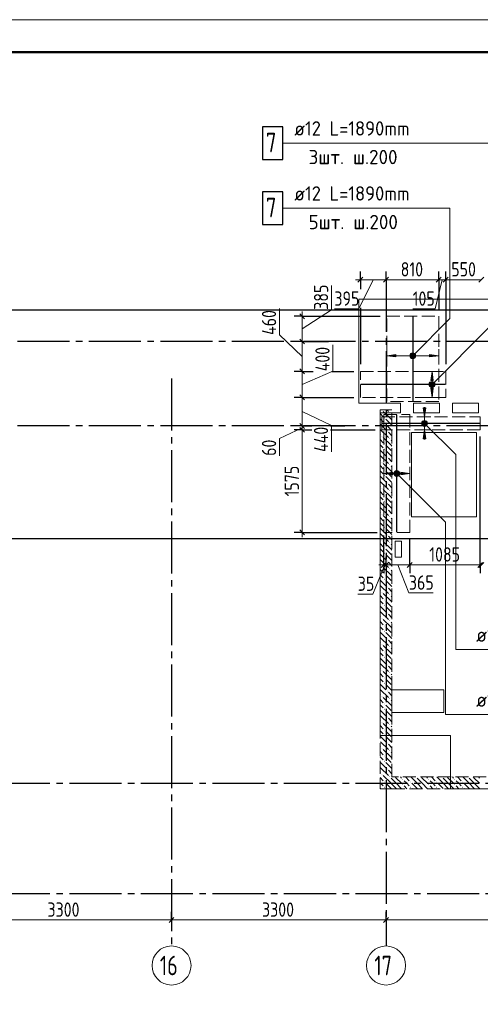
# Model space of a CAD drawing. Header units: millimetres. Extents: x 0 to 43617, y 0 to 29700.
# Tile 10 of 16: x 21594 to 28680, y 14553 to 29700. Entities that reach past the tile are written whole.
import ezdxf

# ---------------------------------------------------------------- set-up
doc = ezdxf.new("R2010")
doc.units = ezdxf.units.MM
doc.linetypes.add('______2', pattern=[270, 200, -70])
doc.linetypes.add('______5', pattern=[1100, 800, -100, 100, -100])
for name, color, linetype, lineweight in [('Standard', 7, 'Continuous', 25), ('ДОП Верх по Х', 7, 'Continuous', 25), ('ЖБ Перекрытие верхний уровень', 7, 'Continuous', 35), ('ЖБ Стена верхний уровень', 7, 'Continuous', 35), ('Оси', 40, '______5', 18), ('Позиционная метка номер позиции', 7, 'Continuous', 13), ('Примечания', 7, 'Continuous', 25)]:
    doc.layers.add(name, color=color, linetype=linetype, lineweight=lineweight)
doc.styles.add('GOST 2.304-81', font='txt')
doc.styles.add('ISOCPEUR', font='txt')

msp = doc.modelspace()

# ---------------------------------------------------------------- hatches: boundary and pattern name
at = {"layer": 'ДОП Верх по Х', "linetype": 'Continuous', "lineweight": 13, "transparency": 33554687}
for points in [[(27380, 24511), (27240, 24531), (27380, 24551)], [(27957, 24030), (27937, 23890), (27917, 24030)], [(27841, 23730), (27821, 23590), (27801, 23730)], [(27335, 22699), (27195, 22719), (27335, 22739)]]:
    msp.add_hatch(color=7, dxfattribs=at).paths.add_polyline_path(points, flags=16)
for points in [[(27608, 24512), (27608, 24550), (27602, 24531)], [(27608, 24550), (27621, 24499), (27621, 24563)], [(27608, 24550), (27608, 24512), (27621, 24499)], [(27621, 24563), (27640, 24493), (27640, 24568)], [(27621, 24563), (27621, 24499), (27640, 24493)], [(27640, 24568), (27640, 24493), (27659, 24499)], [(27640, 24568), (27659, 24499), (27659, 24563)], [(27659, 24563), (27659, 24499), (27672, 24512)], [(27659, 24563), (27672, 24512), (27672, 24550)], [(27672, 24550), (27672, 24512), (27677, 24531)], [(27900, 24511), (28040, 24531), (27900, 24551)], [(27957, 24150), (27937, 24290), (27917, 24150)], [(27900, 24090), (27975, 24090), (27969, 24109)], [(27900, 24090), (27969, 24109), (27905, 24109)], [(27905, 24071), (27975, 24090), (27900, 24090)], [(27905, 24109), (27969, 24109), (27956, 24122)], [(27905, 24109), (27956, 24122), (27918, 24122)], [(27905, 24071), (27969, 24071), (27975, 24090)], [(27918, 24122), (27956, 24122), (27937, 24128)], [(27918, 24058), (27969, 24071), (27905, 24071)], [(27918, 24058), (27956, 24058), (27969, 24071)], [(27956, 24058), (27918, 24058), (27937, 24053)], [(27784, 23490), (27858, 23490), (27853, 23509)], [(27784, 23490), (27853, 23509), (27789, 23509)], [(27789, 23471), (27858, 23490), (27784, 23490)], [(27789, 23509), (27853, 23509), (27840, 23522)], [(27789, 23509), (27840, 23522), (27802, 23522)], [(27789, 23471), (27853, 23471), (27858, 23490)], [(27802, 23522), (27840, 23522), (27821, 23528)], [(27802, 23458), (27853, 23471), (27789, 23471)], [(27841, 23250), (27821, 23390), (27801, 23250)], [(27802, 23458), (27840, 23458), (27853, 23471)], [(27840, 23458), (27802, 23458), (27821, 23453)], [(27363, 22700), (27363, 22738), (27357, 22719)], [(27363, 22738), (27376, 22687), (27376, 22751)], [(27363, 22738), (27363, 22700), (27376, 22687)], [(27376, 22751), (27395, 22682), (27395, 22757)], [(27376, 22751), (27376, 22687), (27395, 22682)], [(27395, 22757), (27395, 22682), (27414, 22687)], [(27395, 22757), (27414, 22687), (27414, 22751)], [(27414, 22751), (27414, 22687), (27427, 22700)], [(27414, 22751), (27427, 22700), (27427, 22738)], [(27427, 22738), (27427, 22700), (27433, 22719)], [(27455, 22699), (27595, 22719), (27455, 22739)]]:
    msp.add_hatch(color=7, dxfattribs=at).paths.add_polyline_path(points)
at = {"layer": 'ЖБ Стена верхний уровень', "linetype": 'Continuous', "lineweight": 18, "transparency": 33554687}
for points in [[(27160, 23693), (27167, 23700), (27173, 23693), (27167, 23687)], [(27280, 23653), (27287, 23660), (27293, 23653), (27287, 23647)], [(27200, 23573), (27207, 23580), (27213, 23573), (27207, 23567)], [(27200, 23493), (27207, 23500), (27213, 23493), (27207, 23487)], [(27240, 23373), (27247, 23380), (27253, 23373), (27247, 23367)], [(27160, 23293), (27167, 23300), (27173, 23293), (27167, 23287)], [(27200, 23173), (27207, 23180), (27213, 23173), (27207, 23167)], [(27280, 23253), (27287, 23260), (27293, 23253), (27287, 23247)], [(27200, 23093), (27207, 23100), (27213, 23093), (27207, 23087)], [(27160, 22893), (27167, 22900), (27173, 22893), (27167, 22887)], [(27240, 22973), (27247, 22980), (27253, 22973), (27247, 22967)], [(27200, 22773), (27207, 22780), (27213, 22773), (27207, 22767)], [(27280, 22853), (27287, 22860), (27293, 22853), (27287, 22847)], [(27200, 22693), (27207, 22700), (27213, 22693), (27207, 22687)], [(27240, 22573), (27247, 22580), (27253, 22573), (27247, 22567)], [(27160, 22493), (27167, 22500), (27173, 22493), (27167, 22487)], [(27280, 22453), (27287, 22460), (27293, 22453), (27287, 22447)], [(27200, 22373), (27207, 22380), (27213, 22373), (27207, 22367)], [(27200, 22293), (27207, 22300), (27213, 22293), (27207, 22287)], [(27240, 22173), (27247, 22180), (27253, 22173), (27247, 22167)], [(27160, 22093), (27167, 22100), (27173, 22093), (27167, 22087)], [(27200, 21973), (27207, 21980), (27213, 21973), (27207, 21967)], [(27280, 22053), (27287, 22060), (27293, 22053), (27287, 22047)], [(27200, 21893), (27207, 21900), (27213, 21893), (27207, 21887)], [(27160, 21693), (27167, 21700), (27173, 21693), (27167, 21687)], [(27240, 21773), (27247, 21780), (27253, 21773), (27247, 21767)], [(27200, 21573), (27207, 21580), (27213, 21573), (27207, 21567)], [(27280, 21653), (27287, 21660), (27293, 21653), (27287, 21647)], [(27200, 21493), (27207, 21500), (27213, 21493), (27207, 21487)], [(27240, 21373), (27247, 21380), (27253, 21373), (27247, 21367)], [(27160, 21293), (27167, 21300), (27173, 21293), (27167, 21287)], [(27280, 21253), (27287, 21260), (27293, 21253), (27287, 21247)], [(27200, 21173), (27207, 21180), (27213, 21173), (27207, 21167)], [(27200, 21093), (27207, 21100), (27213, 21093), (27207, 21087)], [(27240, 20973), (27247, 20980), (27253, 20973), (27247, 20967)], [(27160, 20893), (27167, 20900), (27173, 20893), (27167, 20887)], [(27200, 20773), (27207, 20780), (27213, 20773), (27207, 20767)], [(27280, 20853), (27287, 20860), (27293, 20853), (27287, 20847)], [(27200, 20693), (27207, 20700), (27213, 20693), (27207, 20687)], [(27160, 20493), (27167, 20500), (27173, 20493), (27167, 20487)], [(27240, 20573), (27247, 20580), (27253, 20573), (27247, 20567)], [(27280, 20453), (27287, 20460), (27293, 20453), (27287, 20447)], [(27200, 20373), (27207, 20380), (27213, 20373), (27207, 20367)], [(27200, 20293), (27207, 20300), (27213, 20293), (27207, 20287)], [(27240, 20173), (27247, 20180), (27253, 20173), (27247, 20167)], [(27160, 20093), (27167, 20100), (27173, 20093), (27167, 20087)], [(27280, 20053), (27287, 20060), (27293, 20053), (27287, 20047)], [(27200, 19973), (27207, 19980), (27213, 19973), (27207, 19967)], [(27200, 19893), (27207, 19900), (27213, 19893), (27207, 19887)], [(27160, 19693), (27167, 19700), (27173, 19693), (27167, 19687)], [(27240, 19773), (27247, 19780), (27253, 19773), (27247, 19767)], [(27200, 19573), (27207, 19580), (27213, 19573), (27207, 19567)], [(27280, 19653), (27287, 19660), (27293, 19653), (27287, 19647)], [(27200, 19493), (27207, 19500), (27213, 19493), (27207, 19487)], [(27160, 19293), (27167, 19300), (27173, 19293), (27167, 19287)], [(27240, 19373), (27247, 19380), (27253, 19373), (27247, 19367)], [(27280, 19253), (27287, 19260), (27293, 19253), (27287, 19247)], [(27200, 19173), (27207, 19180), (27213, 19173), (27207, 19167)], [(27200, 19093), (27207, 19100), (27213, 19093), (27207, 19087)], [(27240, 18973), (27247, 18980), (27253, 18973), (27247, 18967)], [(27160, 18893), (27167, 18900), (27173, 18893), (27167, 18887)], [(27280, 18853), (27287, 18860), (27293, 18853), (27287, 18847)], [(27200, 18773), (27207, 18780), (27213, 18773), (27207, 18767)], [(27200, 18693), (27207, 18700), (27213, 18693), (27207, 18687)], [(27160, 18493), (27167, 18500), (27173, 18493), (27167, 18487)], [(27240, 18573), (27247, 18580), (27253, 18573), (27247, 18567)], [(27200, 18373), (27207, 18380), (27213, 18373), (27207, 18367)], [(27280, 18453), (27287, 18460), (27293, 18453), (27287, 18447)], [(27200, 18293), (27207, 18300), (27213, 18293), (27207, 18287)], [(27240, 18173), (27247, 18180), (27253, 18173), (27247, 18167)], [(27160, 18093), (27167, 18100), (27173, 18093), (27167, 18087)], [(27280, 18053), (27287, 18060), (27293, 18053), (27287, 18047)], [(27690, 18050), (27687, 18047), (27684, 18050)], [(28090, 18050), (28087, 18047), (28084, 18050)], [(28490, 18050), (28487, 18047), (28484, 18050)], [(27200, 17973), (27207, 17980), (27213, 17973), (27207, 17967)], [(27200, 17893), (27207, 17900), (27213, 17893), (27207, 17887)], [(27480, 18013), (27487, 18020), (27493, 18013), (27487, 18007)], [(27480, 17933), (27487, 17940), (27493, 17933), (27487, 17927)], [(27600, 17973), (27607, 17980), (27613, 17973), (27607, 17967)], [(27600, 17893), (27607, 17900), (27613, 17893), (27607, 17887)], [(27880, 18013), (27887, 18020), (27893, 18013), (27887, 18007)], [(27880, 17933), (27887, 17940), (27893, 17933), (27887, 17927)], [(28000, 17973), (28007, 17980), (28013, 17973), (28007, 17967)], [(28000, 17893), (28007, 17900), (28013, 17893), (28007, 17887)], [(28280, 18013), (28287, 18020), (28293, 18013), (28287, 18007)], [(28280, 17933), (28287, 17940), (28293, 17933), (28287, 17927)], [(28400, 17973), (28407, 17980), (28413, 17973), (28407, 17967)], [(28400, 17893), (28407, 17900), (28413, 17893), (28407, 17887)]]:
    msp.add_hatch(color=7, dxfattribs=at).paths.add_polyline_path(points, flags=16)
at = {"layer": 'Позиционная метка номер позиции', "linetype": 'Continuous', "lineweight": 13, "transparency": 33554687}
for points in [[(27597, 24542), (27672, 24499), (27608, 24563)], [(27597, 24520), (27651, 24488), (27597, 24542)], [(27597, 24542), (27651, 24488), (27672, 24499)], [(27608, 24563), (27683, 24520), (27629, 24574)], [(27608, 24563), (27672, 24499), (27683, 24520)], [(27629, 24574), (27683, 24520), (27683, 24542)], [(27629, 24574), (27683, 24542), (27651, 24574)], [(27651, 24574), (27683, 24542), (27672, 24563)], [(27629, 24488), (27597, 24520), (27608, 24499)], [(27597, 24520), (27629, 24488), (27651, 24488)], [(27894, 24101), (27969, 24058), (27905, 24122)], [(27894, 24079), (27949, 24047), (27894, 24101)], [(27894, 24101), (27949, 24047), (27969, 24058)], [(27905, 24122), (27980, 24079), (27926, 24133)], [(27905, 24122), (27969, 24058), (27980, 24079)], [(27926, 24133), (27980, 24079), (27980, 24101)], [(27926, 24133), (27980, 24101), (27949, 24133)], [(27949, 24133), (27980, 24101), (27969, 24122)], [(27926, 24047), (27894, 24079), (27905, 24058)], [(27894, 24079), (27926, 24047), (27949, 24047)], [(27778, 23501), (27810, 23533), (27789, 23522)], [(27810, 23533), (27778, 23501), (27778, 23479)], [(27810, 23533), (27778, 23479), (27832, 23533)], [(27832, 23533), (27778, 23479), (27789, 23458)], [(27832, 23533), (27789, 23458), (27853, 23522)], [(27853, 23522), (27789, 23458), (27810, 23447)], [(27853, 23522), (27810, 23447), (27864, 23501)], [(27864, 23501), (27810, 23447), (27832, 23447)], [(27864, 23501), (27832, 23447), (27864, 23479)], [(27864, 23479), (27832, 23447), (27853, 23458)], [(27352, 22730), (27384, 22762), (27363, 22751)], [(27384, 22762), (27352, 22730), (27352, 22708)], [(27384, 22762), (27352, 22708), (27406, 22762)], [(27406, 22762), (27352, 22708), (27363, 22687)], [(27406, 22762), (27363, 22687), (27427, 22751)], [(27427, 22751), (27363, 22687), (27384, 22676)], [(27427, 22751), (27384, 22676), (27438, 22730)], [(27438, 22730), (27384, 22676), (27406, 22676)], [(27438, 22730), (27406, 22676), (27438, 22708)], [(27438, 22708), (27406, 22676), (27427, 22687)]]:
    msp.add_hatch(color=7, dxfattribs=at).paths.add_polyline_path(points)

# ---------------------------------------------------------------- linework, layer by layer
at = {"layer": 'Standard', "color": 251, "linetype": 'Continuous', "lineweight": -3, "true_color": 0x656565, "transparency": 33554687}
for p, q in [((26835, 25700), (26835, 25825)), ((27230, 25700), (27230, 25825)), ((28040, 25700), (28040, 25825)), ((28147, 25700), (28147, 25825)), ((26835, 25700), (26835, 25575)), ((26835, 25700), (26835, 25552)), ((27230, 25700), (27230, 25575)), ((27230, 25700), (27230, 25700)), ((28040, 25700), (28040, 25575)), ((28147, 25700), (28147, 25575)), ((26835, 25267), (26835, 24400)), ((25940, 25137), (25815, 25137)), ((25940, 25137), (26065, 25137)), ((25940, 24750), (25815, 24750)), ((25940, 24750), (26065, 24750)), ((25940, 24290), (25815, 24290)), ((25940, 24290), (26065, 24290)), ((26395, 24290), (26735, 24290)), ((25940, 23890), (25815, 23890)), ((25940, 23890), (26065, 23890)), ((25940, 23450), (25815, 23450)), ((25940, 23390), (25815, 23390)), ((25940, 23450), (26065, 23450)), ((25940, 23450), (26088, 23450)), ((25940, 23390), (26065, 23390)), ((25940, 23390), (26088, 23390)), ((26373, 23450), (26596, 23450)), ((26373, 23390), (27065, 23390)), ((25940, 21813), (25815, 21813)), ((25940, 21813), (26065, 21813)), ((25940, 21813), (27095, 21813)), ((27195, 21313), (27195, 21763)), ((27595, 21313), (27595, 21713)), ((27195, 21313), (27195, 21438)), ((27230, 21313), (27230, 21438)), ((27595, 21313), (27595, 21438)), ((28679, 21313), (28679, 21438)), ((27195, 21313), (27195, 21188)), ((27230, 21313), (27230, 21188)), ((27230, 21313), (27230, 21313)), ((27595, 21313), (27595, 21188)), ((28679, 21313), (28679, 21188)), ((23930, 15850), (23930, 15975)), ((27230, 15850), (27230, 15975)), ((23930, 15850), (23930, 15725)), ((23930, 15850), (23930, 15850)), ((27230, 15850), (27230, 15725)), ((27230, 15850), (27230, 15850))]:
    msp.add_line(p, q, dxfattribs=at)
at = {"layer": 'Standard', "color": 7, "linetype": 'Continuous', "lineweight": 13, "transparency": 33554687}
for p, q in [((26390, 25237), (26390, 25612)), ((26835, 25700), (26760, 25700)), ((27033, 25700), (26810, 25250)), ((27230, 25700), (26835, 25700)), ((28040, 25700), (27230, 25700)), ((28093, 25700), (27984, 25250)), ((28147, 25700), (28040, 25700)), ((28695, 25700), (28147, 25700)), ((25590, 24850), (25590, 25257)), ((25940, 24943), (26390, 25237)), ((25940, 25137), (25940, 25212)), ((26810, 25250), (26435, 25250)), ((27984, 25250), (27640, 25250)), ((25940, 24520), (25590, 24850)), ((25940, 24750), (25940, 24290)), ((26412, 24291), (26412, 24697)), ((25940, 24090), (26412, 24291)), ((25940, 23890), (25940, 23450)), ((25940, 23670), (26390, 23457)), ((25940, 23420), (25590, 23256)), ((25940, 23450), (25940, 23390)), ((26390, 23457), (26390, 23050)), ((25590, 23256), (25590, 22990)), ((25940, 21813), (25940, 21738)), ((27212, 21313), (27029, 20863)), ((27195, 21313), (27120, 21313)), ((27230, 21313), (27195, 21313)), ((27595, 21313), (27230, 21313)), ((27412, 21313), (27581, 20881)), ((28679, 21313), (27595, 21313)), ((28695, 21313), (28679, 21313)), ((27029, 20863), (26795, 20863)), ((27581, 20881), (27956, 20881)), ((20630, 15850), (23930, 15850)), ((23930, 15850), (27230, 15850)), ((27230, 15850), (31150, 15850))]:
    msp.add_line(p, q, dxfattribs=at)
at = {"layer": 'Standard', "color": 7, "linetype": 'Continuous', "lineweight": 25, "transparency": 33554687}
for p, q in [((26872, 25738), (26797, 25663)), ((27267, 25738), (27192, 25663)), ((28077, 25738), (28002, 25663)), ((28184, 25738), (28109, 25663)), ((28732, 25738), (28657, 25663)), ((25902, 25174), (25977, 25099)), ((25902, 24787), (25977, 24712)), ((25902, 24328), (25977, 24253)), ((25902, 23928), (25977, 23853)), ((25902, 23487), (25977, 23412)), ((25902, 23428), (25977, 23353)), ((25902, 21850), (25977, 21775)), ((27233, 21350), (27157, 21275)), ((27267, 21350), (27192, 21275)), ((27633, 21350), (27557, 21275)), ((28716, 21350), (28641, 21275)), ((28732, 21350), (28657, 21275)), ((23892, 15812), (23967, 15887)), ((27192, 15812), (27267, 15887))]:
    msp.add_line(p, q, dxfattribs=at)
at = {"layer": 'Standard', "color": 7, "linetype": 'Continuous', "lineweight": 13, "transparency": 33554687}
msp.add_lwpolyline([(0, 0), (42000, 0), (42000, 29700), (0, 29700), (0, 0)], close=True, dxfattribs=at)
at = {"layer": 'Standard', "color": 7, "linetype": 'Continuous', "lineweight": 50, "transparency": 33554687}
msp.add_lwpolyline([(2000, 29200), (41500, 29200), (41500, 500), (2000, 500), (2000, 29200)], close=True, dxfattribs=at)
at = {"layer": 'Standard', "color": 251, "linetype": 'Continuous', "lineweight": -3, "true_color": 0x656565, "transparency": 33554687}
for points in [[(28040, 25700), (28040, 25362), (28040, 25362), (28040, 25297), (28040, 25297), (28040, 25237)], [(28147, 25700), (28147, 25368), (28147, 25368), (28147, 25304), (28147, 25304), (28147, 24400)], [(25940, 25137), (26235, 25137), (26235, 25137), (26349, 25137), (26349, 25137), (26362, 25137), (26362, 25137), (26373, 25137), (26373, 25137), (26375, 25137), (26375, 25137), (27140, 25137)], [(25940, 24750), (26211, 24750), (26211, 24750), (26302, 24750), (26302, 24750), (26345, 24750)], [(25940, 24290), (26048, 24290), (26048, 24290), (26110, 24290)], [(25940, 23890), (26167, 23890), (26167, 23890), (26373, 23890), (26373, 23890), (26735, 23890)], [(28679, 21313), (28679, 21330), (28679, 21330), (28679, 23290)]]:
    msp.add_lwpolyline(points, dxfattribs=at)
at = {"layer": 'Standard', "color": 254, "linetype": 'Continuous', "lineweight": 25, "true_color": 0xc4c4ff, "transparency": 33554687}
msp.add_lwpolyline([(5701, 21719), (35254, 21719), (35254, 25231), (5701, 25231), (5701, 21719)], dxfattribs=at)
at = {"layer": 'Standard', "color": 7, "linetype": 'Continuous', "lineweight": 13, "transparency": 33554687}
for points in [[(25940, 25137), (25940, 24928), (25940, 24928), (25940, 24750)], [(25940, 24290), (25940, 23973), (25940, 23973), (25940, 23890)], [(25940, 23390), (25940, 22506), (25940, 22506), (25940, 21813)]]:
    msp.add_lwpolyline(points, dxfattribs=at)
at = {"layer": 'ДОП Верх по Х', "color": 7, "linetype": 'Continuous', "lineweight": 13, "transparency": 33554687}
for p, q in [((25842, 27800), (27840, 27800)), ((25842, 26800), (27840, 26800)), ((28595, 20013), (30615, 20013)), ((28595, 19013), (30659, 19013))]:
    msp.add_line(p, q, dxfattribs=at)
at = {"layer": 'ДОП Верх по Х', "color": 7, "linetype": 'Continuous', "lineweight": 25, "transparency": 33554687}
for p, q in [((27640, 25131), (27640, 23831)), ((28141, 24090), (26841, 24090)), ((28672, 23490), (27172, 23490)), ((27395, 21819), (27395, 23619))]:
    msp.add_line(p, q, dxfattribs=at)
at = {"layer": 'ДОП Верх по Х', "color": 251, "linetype": 'Continuous', "lineweight": 13, "true_color": 0x494949, "transparency": 33554687}
for p, q in [((27240, 24531), (27240, 24631)), ((27240, 24531), (27380, 24551)), ((27380, 24551), (27380, 24511)), ((27640, 24568), (27640, 24568)), ((28040, 24531), (27900, 24551)), ((27900, 24551), (27900, 24511)), ((28040, 24531), (28040, 24631)), ((27380, 24511), (27240, 24531)), ((27240, 24531), (27240, 24431)), ((27240, 24531), (27240, 24531)), ((27380, 24531), (27610, 24531)), ((27640, 24493), (27640, 24493)), ((27670, 24531), (27900, 24531)), ((27900, 24511), (28040, 24531)), ((28040, 24531), (28040, 24431)), ((28040, 24531), (28040, 24531)), ((27937, 24290), (27837, 24290)), ((27937, 24290), (27917, 24150)), ((27957, 24150), (27937, 24290)), ((27937, 24290), (28037, 24290)), ((27937, 24290), (27937, 24290)), ((27900, 24090), (27900, 24090)), ((27917, 24150), (27957, 24150)), ((27937, 24120), (27937, 24150)), ((27975, 24090), (27975, 24090)), ((27937, 23890), (27917, 24030)), ((27917, 24030), (27957, 24030)), ((27937, 24030), (27937, 24060)), ((27957, 24030), (27937, 23890)), ((27937, 23890), (27837, 23890)), ((27937, 23890), (28037, 23890)), ((27937, 23890), (27937, 23890)), ((27821, 23590), (27801, 23730)), ((27801, 23730), (27841, 23730)), ((27821, 23730), (27821, 23740)), ((27841, 23730), (27821, 23590)), ((27821, 23590), (27721, 23590)), ((27784, 23490), (27784, 23490)), ((27821, 23590), (27921, 23590)), ((27821, 23520), (27821, 23590)), ((27858, 23490), (27858, 23490)), ((27821, 23390), (27721, 23390)), ((27821, 23390), (27801, 23250)), ((27821, 23390), (27821, 23460)), ((27841, 23250), (27821, 23390)), ((27821, 23390), (27921, 23390)), ((27801, 23250), (27841, 23250)), ((27821, 23250), (27821, 23240)), ((27195, 22719), (27195, 22819)), ((27195, 22719), (27335, 22739)), ((27335, 22739), (27335, 22699)), ((27395, 22757), (27395, 22757)), ((27595, 22719), (27455, 22739)), ((27455, 22739), (27455, 22699)), ((27595, 22719), (27595, 22819)), ((27335, 22699), (27195, 22719)), ((27195, 22719), (27195, 22619)), ((27195, 22719), (27195, 22719)), ((27335, 22719), (27365, 22719)), ((27395, 22682), (27395, 22682)), ((27425, 22719), (27455, 22719)), ((27455, 22699), (27595, 22719)), ((27595, 22719), (27595, 22619)), ((27595, 22719), (27595, 22719))]:
    msp.add_line(p, q, dxfattribs=at)
at = {"layer": 'ДОП Верх по Х', "color": 7, "linetype": 'Continuous', "lineweight": 25, "transparency": 33554687}
for points in [[(25330, 27550), (25640, 27550), (25640, 28050), (25330, 28050), (25330, 27550)], [(25330, 26550), (25640, 26550), (25640, 27050), (25330, 27050), (25330, 26550)]]:
    msp.add_lwpolyline(points, dxfattribs=at)
at = {"layer": 'ДОП Верх по Х', "color": 251, "linetype": 'Continuous', "lineweight": 13, "true_color": 0x494949, "transparency": 33554687}
for centre in [(27640, 24531), (27937, 24090), (27821, 23490), (27395, 22719)]:
    msp.add_circle(centre, 37.5, dxfattribs=at)
at = {"layer": 'ЖБ Перекрытие верхний уровень', "color": 7, "linetype": 'Continuous', "lineweight": 18, "transparency": 33554687}
for p, q in [((35490, 25400), (26810, 25400)), ((26810, 25400), (26810, 23800)), ((26810, 23800), (27450, 23800)), ((27450, 23800), (27450, 23650)), ((27650, 23650), (27650, 23800)), ((27650, 23800), (28050, 23800)), ((28050, 23800), (28050, 23650)), ((28250, 23650), (28250, 23800)), ((28250, 23800), (28650, 23800)), ((28650, 23800), (28650, 23650)), ((27450, 23650), (27140, 23650)), ((27140, 23650), (27140, 18690)), ((28050, 23650), (27650, 23650)), ((28650, 23650), (28250, 23650)), ((28620, 23350), (27620, 23350)), ((27620, 23350), (27620, 22050)), ((28620, 22050), (28620, 23350)), ((27620, 22050), (28620, 22050)), ((27470, 21680), (27370, 21680)), ((27370, 21680), (27370, 21430)), ((27470, 21430), (27470, 21680)), ((27370, 21430), (27470, 21430)), ((28120, 19390), (27320, 19390)), ((27320, 19390), (27320, 19040)), ((28120, 19040), (28120, 19390)), ((27320, 19040), (28120, 19040)), ((27140, 18690), (27320, 18690)), ((27320, 18690), (28220, 18690)), ((28220, 18690), (28220, 18090)), ((28220, 18090), (28220, 17870)), ((28220, 17870), (32450, 17870))]:
    msp.add_line(p, q, dxfattribs=at)
at = {"layer": 'ЖБ Стена верхний уровень', "color": 251, "linetype": '______2', "lineweight": 13, "true_color": 0x656565, "transparency": 33554687}
for p, q in [((27140, 23700), (27140, 17870)), ((27320, 23700), (27140, 23700)), ((27320, 18050), (27320, 23700)), ((30390, 18050), (27320, 18050)), ((27140, 17870), (27320, 17870)), ((27320, 17870), (30390, 17870))]:
    msp.add_line(p, q, dxfattribs=at)
at = {"layer": 'ЖБ Стена верхний уровень', "color": 9, "linetype": 'Continuous', "lineweight": 18, "true_color": 0xc7c7c7, "transparency": 33554687}
for p, q in [((27140, 23640), (27187, 23593)), ((27307, 23553), (27187, 23673)), ((27240, 23700), (27267, 23673)), ((27307, 23633), (27320, 23620)), ((27147, 23553), (27140, 23560)), ((27140, 23480), (27227, 23393)), ((27187, 23513), (27147, 23553)), ((27227, 23553), (27307, 23473)), ((27307, 23553), (27320, 23540)), ((27147, 23393), (27267, 23273)), ((27227, 23473), (27320, 23380)), ((27320, 23300), (27267, 23353)), ((27140, 23320), (27147, 23313)), ((27140, 23240), (27187, 23193)), ((27307, 23153), (27187, 23273)), ((27307, 23233), (27320, 23220)), ((27147, 23153), (27140, 23160)), ((27140, 23080), (27227, 22993)), ((27187, 23113), (27147, 23153)), ((27227, 23153), (27307, 23073)), ((27227, 23073), (27320, 22980)), ((27307, 23153), (27320, 23140)), ((27140, 22920), (27147, 22913)), ((27147, 22993), (27267, 22873)), ((27307, 22753), (27187, 22873)), ((27320, 22900), (27267, 22953)), ((27140, 22840), (27187, 22793)), ((27147, 22753), (27140, 22760)), ((27187, 22713), (27147, 22753)), ((27227, 22753), (27307, 22673)), ((27307, 22833), (27320, 22820)), ((27307, 22753), (27320, 22740)), ((27140, 22680), (27227, 22593)), ((27147, 22593), (27267, 22473)), ((27227, 22673), (27320, 22580)), ((27140, 22520), (27147, 22513)), ((27140, 22440), (27187, 22393)), ((27307, 22353), (27187, 22473)), ((27320, 22500), (27267, 22553)), ((27307, 22433), (27320, 22420)), ((27147, 22353), (27140, 22360)), ((27140, 22280), (27227, 22193)), ((27187, 22313), (27147, 22353)), ((27227, 22353), (27307, 22273)), ((27227, 22273), (27320, 22180)), ((27307, 22353), (27320, 22340)), ((27140, 22120), (27147, 22113)), ((27147, 22193), (27267, 22073)), ((27320, 22100), (27267, 22153)), ((27140, 22040), (27187, 21993)), ((27307, 21953), (27187, 22073)), ((27307, 22033), (27320, 22020)), ((27147, 21953), (27140, 21960)), ((27140, 21880), (27227, 21793)), ((27187, 21913), (27147, 21953)), ((27227, 21953), (27307, 21873)), ((27227, 21873), (27320, 21780)), ((27307, 21953), (27320, 21940)), ((27140, 21720), (27147, 21713)), ((27147, 21793), (27267, 21673)), ((27307, 21553), (27187, 21673)), ((27320, 21700), (27267, 21753)), ((27140, 21640), (27187, 21593)), ((27147, 21553), (27140, 21560)), ((27187, 21513), (27147, 21553)), ((27227, 21553), (27307, 21473)), ((27307, 21633), (27320, 21620)), ((27307, 21553), (27320, 21540)), ((27140, 21480), (27227, 21393)), ((27147, 21393), (27267, 21273)), ((27227, 21473), (27320, 21380)), ((27140, 21320), (27147, 21313)), ((27140, 21240), (27187, 21193)), ((27307, 21153), (27187, 21273)), ((27320, 21300), (27267, 21353)), ((27307, 21233), (27320, 21220)), ((27147, 21153), (27140, 21160)), ((27140, 21080), (27227, 20993)), ((27187, 21113), (27147, 21153)), ((27227, 21153), (27307, 21073)), ((27227, 21073), (27320, 20980)), ((27307, 21153), (27320, 21140)), ((27140, 20920), (27147, 20913)), ((27147, 20993), (27267, 20873)), ((27320, 20900), (27267, 20953)), ((27140, 20840), (27187, 20793)), ((27147, 20753), (27140, 20760)), ((27187, 20713), (27147, 20753)), ((27307, 20753), (27187, 20873)), ((27227, 20753), (27307, 20673)), ((27307, 20833), (27320, 20820)), ((27307, 20753), (27320, 20740)), ((27140, 20680), (27227, 20593)), ((27227, 20673), (27320, 20580)), ((27140, 20520), (27147, 20513)), ((27147, 20593), (27267, 20473)), ((27307, 20353), (27187, 20473)), ((27320, 20500), (27267, 20553)), ((27140, 20440), (27187, 20393)), ((27147, 20353), (27140, 20360)), ((27187, 20313), (27147, 20353)), ((27227, 20353), (27307, 20273)), ((27307, 20433), (27320, 20420)), ((27307, 20353), (27320, 20340)), ((27140, 20280), (27227, 20193)), ((27147, 20193), (27267, 20073)), ((27227, 20273), (27320, 20180)), ((27320, 20100), (27267, 20153)), ((27140, 20120), (27147, 20113)), ((27140, 20040), (27187, 19993)), ((27307, 19953), (27187, 20073)), ((27307, 20033), (27320, 20020)), ((27147, 19953), (27140, 19960)), ((27140, 19880), (27227, 19793)), ((27187, 19913), (27147, 19953)), ((27227, 19953), (27307, 19873)), ((27227, 19873), (27320, 19780)), ((27307, 19953), (27320, 19940)), ((27140, 19720), (27147, 19713)), ((27147, 19793), (27267, 19673)), ((27320, 19700), (27267, 19753)), ((27140, 19640), (27187, 19593)), ((27147, 19553), (27140, 19560)), ((27187, 19513), (27147, 19553)), ((27307, 19553), (27187, 19673)), ((27227, 19553), (27307, 19473)), ((27307, 19633), (27320, 19620)), ((27307, 19553), (27320, 19540)), ((27140, 19480), (27227, 19393)), ((27147, 19393), (27267, 19273)), ((27227, 19473), (27320, 19380)), ((27140, 19320), (27147, 19313)), ((27140, 19240), (27187, 19193)), ((27307, 19153), (27187, 19273)), ((27320, 19300), (27267, 19353)), ((27147, 19153), (27140, 19160)), ((27187, 19113), (27147, 19153)), ((27227, 19153), (27307, 19073)), ((27307, 19233), (27320, 19220)), ((27307, 19153), (27320, 19140)), ((27140, 19080), (27227, 18993)), ((27147, 18993), (27267, 18873)), ((27227, 19073), (27320, 18980)), ((27320, 18900), (27267, 18953)), ((27140, 18920), (27147, 18913)), ((27140, 18840), (27187, 18793)), ((27307, 18753), (27187, 18873)), ((27307, 18833), (27320, 18820)), ((27147, 18753), (27140, 18760)), ((27140, 18680), (27227, 18593)), ((27187, 18713), (27147, 18753)), ((27227, 18753), (27307, 18673)), ((27227, 18673), (27320, 18580)), ((27307, 18753), (27320, 18740)), ((27140, 18520), (27147, 18513)), ((27147, 18593), (27267, 18473)), ((27320, 18500), (27267, 18553)), ((27140, 18440), (27187, 18393)), ((27147, 18353), (27140, 18360)), ((27187, 18313), (27147, 18353)), ((27307, 18353), (27187, 18473)), ((27227, 18353), (27307, 18273)), ((27307, 18433), (27320, 18420)), ((27307, 18353), (27320, 18340)), ((27140, 18280), (27227, 18193)), ((27147, 18193), (27267, 18073)), ((27227, 18273), (27320, 18180)), ((27140, 18120), (27147, 18113)), ((27140, 18040), (27187, 17993)), ((27307, 17953), (27187, 18073)), ((27320, 18100), (27267, 18153)), ((27307, 18033), (27320, 18020)), ((27387, 18033), (27370, 18050)), ((27387, 18033), (27467, 17953)), ((27450, 18050), (27467, 18033)), ((27530, 18050), (27587, 17993)), ((27707, 17953), (27610, 18050)), ((27707, 18033), (27787, 17953)), ((27787, 18033), (27770, 18050)), ((27787, 18033), (27867, 17953)), ((27850, 18050), (27867, 18033)), ((27930, 18050), (27987, 17993)), ((28107, 17953), (28010, 18050)), ((28107, 18033), (28187, 17953)), ((28187, 18033), (28170, 18050)), ((28187, 18033), (28267, 17953)), ((28250, 18050), (28267, 18033)), ((28330, 18050), (28387, 17993)), ((28507, 17953), (28410, 18050)), ((28507, 18033), (28587, 17953)), ((28587, 18033), (28570, 18050)), ((28587, 18033), (28667, 17953)), ((28650, 18050), (28667, 18033)), ((27147, 17953), (27140, 17960)), ((27140, 17880), (27150, 17870)), ((27187, 17913), (27147, 17953)), ((27227, 17953), (27307, 17873)), ((27307, 17953), (27320, 17940)), ((27320, 18020), (27387, 17953)), ((27320, 17940), (27387, 17873)), ((27387, 17953), (27470, 17870)), ((27547, 17953), (27507, 17993)), ((27507, 17913), (27550, 17870)), ((27587, 17913), (27547, 17953)), ((27627, 17953), (27707, 17873)), ((27707, 17953), (27787, 17873)), ((27787, 17953), (27870, 17870)), ((27947, 17953), (27907, 17993)), ((27907, 17913), (27950, 17870)), ((27987, 17913), (27947, 17953)), ((28027, 17953), (28107, 17873)), ((28107, 17953), (28187, 17873)), ((28187, 17953), (28270, 17870)), ((28347, 17953), (28307, 17993)), ((28307, 17913), (28350, 17870)), ((28387, 17913), (28347, 17953)), ((28427, 17953), (28507, 17873)), ((28507, 17953), (28587, 17873)), ((28587, 17953), (28670, 17870)), ((27227, 17873), (27230, 17870)), ((27627, 17873), (27630, 17870)), ((28027, 17873), (28030, 17870)), ((28427, 17873), (28430, 17870))]:
    msp.add_line(p, q, dxfattribs=at)
at = {"layer": 'Оси', "color": 8, "linetype": '______5', "lineweight": -3, "transparency": 33554687}
for p, q in [((27230, 25700), (27230, 15450)), ((35560, 24750), (3600, 24750)), ((23930, 24180), (23930, 15450)), ((35560, 23450), (3600, 23450)), ((35560, 23450), (3600, 23450)), ((35260, 17950), (3600, 17950)), ((35260, 16250), (3600, 16250))]:
    msp.add_line(p, q, dxfattribs=at)
at = {"layer": 'Оси', "color": 7, "linetype": 'Continuous', "lineweight": 13, "transparency": 33554687}
for centre in [(23930, 15150), (27230, 15150)]:
    msp.add_circle(centre, 300, dxfattribs=at)
at = {"layer": 'Позиционная метка номер позиции', "color": 7, "linetype": 'Continuous', "lineweight": 13, "transparency": 33554687}
for p, q in [((27608, 24563), (27608, 24563)), ((27672, 24563), (27672, 24563)), ((27608, 24499), (27608, 24499)), ((27672, 24499), (27672, 24499)), ((27905, 24122), (27905, 24122)), ((27969, 24122), (27969, 24122)), ((27905, 24058), (27905, 24058)), ((27969, 24058), (27969, 24058)), ((27789, 23522), (27789, 23522)), ((27853, 23522), (27853, 23522)), ((27789, 23458), (27789, 23458)), ((27853, 23458), (27853, 23458)), ((27363, 22751), (27363, 22751)), ((27427, 22751), (27427, 22751)), ((27363, 22687), (27363, 22687)), ((27427, 22687), (27427, 22687))]:
    msp.add_line(p, q, dxfattribs=at)
for points in [[(27937, 24090), (28820, 24973), (28820, 27800), (25640, 27800)], [(27640, 24531), (28211, 25102), (28211, 26800), (25640, 26800)], [(27821, 23490), (28302, 23009), (28302, 20013), (30795, 20013)], [(27395, 22719), (28145, 21969), (28145, 19013), (30795, 19013)]]:
    msp.add_lwpolyline(points, dxfattribs=at)
for centre in [(27640, 24531), (27937, 24090), (27821, 23490), (27395, 22719)]:
    msp.add_circle(centre, 45, dxfattribs=at)
at = {"layer": 'Примечания', "color": 7, "linetype": '______2', "lineweight": 18, "transparency": 33554687}
for p, q in [((27240, 23825), (27240, 25137)), ((27240, 25137), (28040, 25137)), ((28040, 25137), (28040, 23825)), ((26835, 23890), (26835, 24290)), ((26835, 24290), (28147, 24290)), ((28147, 24290), (28147, 23890)), ((28147, 23890), (26835, 23890)), ((28040, 23825), (27240, 23825)), ((27165, 23390), (27165, 23590)), ((27165, 23590), (28679, 23590)), ((27195, 21813), (27195, 23625)), ((27195, 23625), (27595, 23625)), ((27595, 23625), (27595, 21813)), ((28679, 23590), (28679, 23390)), ((28679, 23390), (27165, 23390)), ((27595, 21813), (27195, 21813))]:
    msp.add_line(p, q, dxfattribs=at)

# ---------------------------------------------------------------- texts
at = {"layer": 'Standard', "color": 7, "linetype": 'Continuous', "lineweight": 25, "transparency": 33554687, "char_height": 220, "attachment_point": 7, "style": 'GOST 2.304-81'}
for s, insert, width in [('810', (27455, 25750), 485.09), ('550', (28233, 25750), 500.81), ('395', (26435, 25300), 500.81), ('105', (27640, 25300), 469.51), ('1085', (27895, 21363), 610.16), ('365', (27581, 20931), 500.81), ('35', (26795, 20913), 360.16), ('3300', (22022, 15900), 641.48), ('3300', (25322, 15900), 641.48)]:
    msp.add_mtext(s, dxfattribs=dict(at, insert=insert, width=width))
at = {"layer": 'Standard', "color": 7, "linetype": 'Continuous', "lineweight": 25, "transparency": 33554687, "char_height": 220, "attachment_point": 7, "rotation": 90, "style": 'GOST 2.304-81'}
for s, insert, width in [('385', (26340, 25237), 500.81), ('460', (25540, 24850), 531.96), ('400', (26362, 24291), 531.97), ('440', (26340, 23050), 531.96), ('60', (25540, 22990), 391.31), ('1575', (25890, 22367), 594.59)]:
    msp.add_mtext(s, dxfattribs=dict(at, insert=insert, width=width))
at = {"layer": 'ДОП Верх по Х', "color": 7, "linetype": 'Continuous', "lineweight": 13, "transparency": 33554687, "attachment_point": 7, "style": 'ISOCPEUR'}
for s, insert, char_height, width in [('\\W0.94;ø12 L=1890mm ', (25818, 27917), 220, 2104.38), ('\\W0.78;7', (25380, 27660), 300, 326.41), ('\\W0.97;3шт. ш.200 ', (26038, 27477), 220, 1712.32), ('\\W0.94;ø12 L=1890mm ', (25818, 26917), 220, 2104.38), ('\\W0.78;7', (25380, 26660), 300, 326.41), ('\\W0.97;5шт. ш.200 ', (26038, 26477), 220, 1712.32), ('\\W0.96;ø14 L=2090mm ', (28615, 20130), 220, 2172.61), ('\\W0.96;ø12 L=2390mm ', (28615, 19130), 220, 2150.52)]:
    msp.add_mtext(s, dxfattribs=dict(at, insert=insert, char_height=char_height, width=width))
at = {"layer": 'Оси', "color": 7, "linetype": 'Continuous', "lineweight": 25, "transparency": 33554687, "char_height": 300, "width": 472.27, "attachment_point": 7, "style": 'ISOCPEUR'}
for s, insert in [('\\W0.75;16', (23750, 15000)), ('\\W0.75;17', (27050, 15000))]:
    msp.add_mtext(s, dxfattribs=dict(at, insert=insert))

doc.saveas('drawing.dxf')
